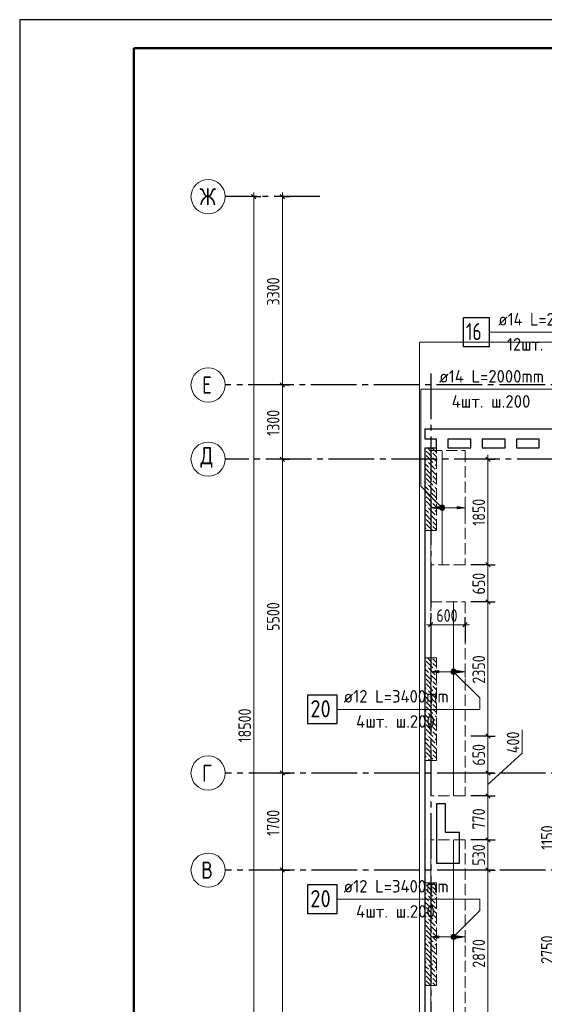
# Model space of a CAD drawing. Header units: millimetres. Extents: x 0 to 61017, y 0 to 42000.
# Tile 4 of 24: x 0 to 9188, y 24749 to 42000. Entities that reach past the tile are written whole.
import ezdxf

# ---------------------------------------------------------------- set-up
doc = ezdxf.new("R2010")
doc.units = ezdxf.units.MM
doc.linetypes.add('______2', pattern=[270, 200, -70])
doc.linetypes.add('______5', pattern=[1100, 800, -100, 100, -100])
for name, color, linetype, lineweight in [('Standard', 7, 'Continuous', 25), ('ДОП Верх по У', 7, 'Continuous', 25), ('ЖБ Пилон', 180, 'Continuous', 25), ('Оси', 40, '______5', 18), ('Позиционная метка номер позиции', 7, 'Continuous', 13), ('Примечания', 7, 'Continuous', 25)]:
    doc.layers.add(name, color=color, linetype=linetype, lineweight=lineweight)
doc.layers.add('ЖБ Перекрытие верхний уровень', color=7, linetype='Continuous', lineweight=25, true_color=0xe0e0ff)
doc.styles.add('GOST 2.304-81', font='txt')
doc.styles.add('ISOCPEUR', font='txt')

msp = doc.modelspace()

# ---------------------------------------------------------------- hatches: boundary and pattern name
at = {"layer": 'ДОП Верх по У', "linetype": 'Continuous', "lineweight": 13, "transparency": 33554687}
for points in [[(7340, 33430), (7200, 33450), (7340, 33470)], [(7340, 30557), (7200, 30577), (7340, 30597)], [(7340, 25910), (7200, 25930), (7340, 25950)]]:
    msp.add_hatch(color=7, dxfattribs=at).paths.add_polyline_path(points, flags=16)
for points in [[(7368, 33431), (7368, 33469), (7362, 33450)], [(7368, 33469), (7381, 33418), (7381, 33482)], [(7368, 33469), (7368, 33431), (7381, 33418)], [(7381, 33482), (7400, 33412), (7400, 33488)], [(7381, 33482), (7381, 33418), (7400, 33412)], [(7400, 33488), (7400, 33412), (7419, 33418)], [(7400, 33488), (7419, 33418), (7419, 33482)], [(7419, 33482), (7419, 33418), (7432, 33431)], [(7419, 33482), (7432, 33431), (7432, 33469)], [(7432, 33469), (7432, 33431), (7437, 33450)], [(7660, 33430), (7800, 33450), (7660, 33470)], [(7568, 30558), (7568, 30596), (7562, 30577)], [(7568, 30596), (7581, 30545), (7581, 30609)], [(7568, 30596), (7568, 30558), (7581, 30545)], [(7581, 30609), (7600, 30540), (7600, 30615)], [(7581, 30609), (7581, 30545), (7600, 30540)], [(7600, 30615), (7600, 30540), (7619, 30545)], [(7600, 30615), (7619, 30545), (7619, 30609)], [(7619, 30609), (7619, 30545), (7632, 30558)], [(7619, 30609), (7632, 30558), (7632, 30596)], [(7632, 30596), (7632, 30558), (7637, 30577)], [(7660, 30557), (7800, 30577), (7660, 30597)], [(7568, 25911), (7568, 25949), (7562, 25930)], [(7568, 25949), (7581, 25898), (7581, 25962)], [(7568, 25949), (7568, 25911), (7581, 25898)], [(7581, 25962), (7600, 25892), (7600, 25967)], [(7581, 25962), (7581, 25898), (7600, 25892)], [(7600, 25967), (7600, 25892), (7619, 25898)], [(7600, 25967), (7619, 25898), (7619, 25962)], [(7619, 25962), (7619, 25898), (7632, 25911)], [(7619, 25962), (7632, 25911), (7632, 25949)], [(7632, 25949), (7632, 25911), (7637, 25930)], [(7660, 25910), (7800, 25930), (7660, 25950)]]:
    msp.add_hatch(color=7, dxfattribs=at).paths.add_polyline_path(points)
at = {"layer": 'ЖБ Пилон', "linetype": 'Continuous', "lineweight": 18, "transparency": 33554687}
for points in [[(7100, 34467), (7103, 34463), (7100, 34460)], [(7100, 34387), (7103, 34383), (7100, 34380)], [(7210, 34423), (7217, 34430), (7223, 34423), (7217, 34417)], [(7210, 34343), (7217, 34350), (7223, 34343), (7217, 34337)], [(7300, 34500), (7297, 34497), (7294, 34500), (7300, 34500)], [(7130, 34263), (7137, 34270), (7143, 34263), (7137, 34257)], [(7250, 34223), (7257, 34230), (7263, 34223), (7257, 34217)], [(7100, 34067), (7103, 34063), (7100, 34060)], [(7100, 33987), (7103, 33983), (7100, 33980)], [(7170, 34143), (7177, 34150), (7183, 34143), (7177, 34137)], [(7210, 34023), (7217, 34030), (7223, 34023), (7217, 34017)], [(7290, 34103), (7297, 34110), (7300, 34107), (7300, 34100), (7297, 34097)], [(7130, 33863), (7137, 33870), (7143, 33863), (7137, 33857)], [(7210, 33943), (7217, 33950), (7223, 33943), (7217, 33937)], [(7250, 33823), (7257, 33830), (7263, 33823), (7257, 33817)], [(7100, 33667), (7103, 33663), (7100, 33660)], [(7170, 33743), (7177, 33750), (7183, 33743), (7177, 33737)], [(7290, 33703), (7297, 33710), (7300, 33707), (7300, 33700), (7297, 33697)], [(7100, 33587), (7103, 33583), (7100, 33580)], [(7130, 33463), (7137, 33470), (7143, 33463), (7137, 33457)], [(7210, 33623), (7217, 33630), (7223, 33623), (7217, 33617)], [(7210, 33543), (7217, 33550), (7223, 33543), (7217, 33537)], [(7170, 33343), (7177, 33350), (7183, 33343), (7177, 33337)], [(7250, 33423), (7257, 33430), (7263, 33423), (7257, 33417)], [(7290, 33303), (7297, 33310), (7300, 33307), (7300, 33300), (7297, 33297)], [(7100, 33267), (7103, 33263), (7100, 33260)], [(7100, 33187), (7103, 33183), (7100, 33180)], [(7210, 33223), (7217, 33230), (7223, 33223), (7217, 33217)], [(7210, 33143), (7217, 33150), (7223, 33143), (7217, 33137)], [(7130, 33063), (7137, 33070), (7143, 33063), (7137, 33057)], [(7100, 30787), (7103, 30783), (7100, 30780)], [(7210, 30743), (7217, 30750), (7223, 30743), (7217, 30737)], [(7220, 30820), (7217, 30817), (7214, 30820)], [(7130, 30663), (7137, 30670), (7143, 30663), (7137, 30657)], [(7170, 30543), (7177, 30550), (7183, 30543), (7177, 30537)], [(7250, 30623), (7257, 30630), (7263, 30623), (7257, 30617)], [(7100, 30467), (7103, 30463), (7100, 30460)], [(7100, 30387), (7103, 30383), (7100, 30380)], [(7210, 30423), (7217, 30430), (7223, 30423), (7217, 30417)], [(7290, 30503), (7297, 30510), (7300, 30507), (7300, 30500), (7297, 30497)], [(7130, 30263), (7137, 30270), (7143, 30263), (7137, 30257)], [(7210, 30343), (7217, 30350), (7223, 30343), (7217, 30337)], [(7250, 30223), (7257, 30230), (7263, 30223), (7257, 30217)], [(7100, 30067), (7103, 30063), (7100, 30060)], [(7170, 30143), (7177, 30150), (7183, 30143), (7177, 30137)], [(7210, 30023), (7217, 30030), (7223, 30023), (7217, 30017)], [(7290, 30103), (7297, 30110), (7300, 30107), (7300, 30100), (7297, 30097)], [(7100, 29987), (7103, 29983), (7100, 29980)], [(7130, 29863), (7137, 29870), (7143, 29863), (7137, 29857)], [(7210, 29943), (7217, 29950), (7223, 29943), (7217, 29937)], [(7170, 29743), (7177, 29750), (7183, 29743), (7177, 29737)], [(7250, 29823), (7257, 29830), (7263, 29823), (7257, 29817)], [(7290, 29703), (7297, 29710), (7300, 29707), (7300, 29700), (7297, 29697)], [(7100, 29667), (7103, 29663), (7100, 29660)], [(7100, 29587), (7103, 29583), (7100, 29580)], [(7210, 29623), (7217, 29630), (7223, 29623), (7217, 29617)], [(7210, 29543), (7217, 29550), (7223, 29543), (7217, 29537)], [(7130, 29463), (7137, 29470), (7143, 29463), (7137, 29457)], [(7170, 29343), (7177, 29350), (7183, 29343), (7177, 29337)], [(7250, 29423), (7257, 29430), (7263, 29423), (7257, 29417)], [(7100, 29267), (7103, 29263), (7100, 29260)], [(7100, 29187), (7103, 29183), (7100, 29180)], [(7210, 29223), (7217, 29230), (7223, 29223), (7217, 29217)], [(7290, 29303), (7297, 29310), (7300, 29307), (7300, 29300), (7297, 29297)], [(7130, 29063), (7137, 29070), (7143, 29063), (7137, 29057)], [(7210, 29143), (7217, 29150), (7223, 29143), (7217, 29137)], [(7250, 29023), (7257, 29030), (7263, 29023), (7260, 29020), (7254, 29020)], [(7100, 26867), (7103, 26863), (7100, 26860)], [(7100, 26787), (7103, 26783), (7100, 26780)], [(7210, 26823), (7217, 26830), (7223, 26823), (7217, 26817)], [(7210, 26743), (7217, 26750), (7223, 26743), (7217, 26737)], [(7130, 26663), (7137, 26670), (7143, 26663), (7137, 26657)], [(7250, 26623), (7257, 26630), (7263, 26623), (7257, 26617)], [(7100, 26467), (7103, 26463), (7100, 26460)], [(7170, 26543), (7177, 26550), (7183, 26543), (7177, 26537)], [(7210, 26423), (7217, 26430), (7223, 26423), (7217, 26417)], [(7290, 26503), (7297, 26510), (7300, 26507), (7300, 26500), (7297, 26497)], [(7100, 26387), (7103, 26383), (7100, 26380)], [(7130, 26263), (7137, 26270), (7143, 26263), (7137, 26257)], [(7210, 26343), (7217, 26350), (7223, 26343), (7217, 26337)], [(7250, 26223), (7257, 26230), (7263, 26223), (7257, 26217)], [(7100, 26067), (7103, 26063), (7100, 26060)], [(7170, 26143), (7177, 26150), (7183, 26143), (7177, 26137)], [(7290, 26103), (7297, 26110), (7300, 26107), (7300, 26100), (7297, 26097)], [(7100, 25987), (7103, 25983), (7100, 25980)], [(7210, 26023), (7217, 26030), (7223, 26023), (7217, 26017)], [(7210, 25943), (7217, 25950), (7223, 25943), (7217, 25937)], [(7130, 25863), (7137, 25870), (7143, 25863), (7137, 25857)], [(7170, 25743), (7177, 25750), (7183, 25743), (7177, 25737)], [(7250, 25823), (7257, 25830), (7263, 25823), (7257, 25817)], [(7290, 25703), (7297, 25710), (7300, 25707), (7300, 25700), (7297, 25697)], [(7100, 25667), (7103, 25663), (7100, 25660)], [(7100, 25587), (7103, 25583), (7100, 25580)], [(7210, 25623), (7217, 25630), (7223, 25623), (7217, 25617)], [(7210, 25543), (7217, 25550), (7223, 25543), (7217, 25537)], [(7130, 25463), (7137, 25470), (7143, 25463), (7137, 25457)], [(7250, 25423), (7257, 25430), (7263, 25423), (7257, 25417)], [(7100, 25267), (7103, 25263), (7100, 25260)], [(7100, 25187), (7103, 25183), (7100, 25180)], [(7170, 25343), (7177, 25350), (7183, 25343), (7177, 25337)], [(7210, 25223), (7217, 25230), (7223, 25223), (7217, 25217)], [(7290, 25303), (7297, 25310), (7300, 25307), (7300, 25300), (7297, 25297)], [(7210, 25143), (7217, 25150), (7223, 25143), (7217, 25137)]]:
    msp.add_hatch(color=7, dxfattribs=at).paths.add_polyline_path(points, flags=16)
at = {"layer": 'Позиционная метка номер позиции', "linetype": 'Continuous', "lineweight": 13, "transparency": 33554687}
for points in [[(7368, 33418), (7411, 33493), (7357, 33439)], [(7357, 33439), (7411, 33493), (7389, 33493)], [(7357, 33439), (7389, 33493), (7357, 33461)], [(7357, 33461), (7389, 33493), (7368, 33482)], [(7368, 33418), (7432, 33482), (7411, 33493)], [(7389, 33407), (7432, 33482), (7368, 33418)], [(7389, 33407), (7443, 33461), (7432, 33482)], [(7411, 33407), (7443, 33461), (7389, 33407)], [(7411, 33407), (7443, 33439), (7443, 33461)], [(7443, 33439), (7411, 33407), (7432, 33418)], [(7557, 30588), (7589, 30620), (7568, 30609)], [(7589, 30620), (7557, 30588), (7557, 30566)], [(7589, 30620), (7557, 30566), (7611, 30620)], [(7611, 30620), (7557, 30566), (7568, 30545)], [(7611, 30620), (7568, 30545), (7632, 30609)], [(7632, 30609), (7568, 30545), (7589, 30534)], [(7632, 30609), (7589, 30534), (7643, 30588)], [(7643, 30588), (7589, 30534), (7611, 30534)], [(7643, 30588), (7611, 30534), (7643, 30566)], [(7643, 30566), (7611, 30534), (7632, 30545)], [(7557, 25941), (7632, 25898), (7568, 25962)], [(7557, 25919), (7611, 25887), (7557, 25941)], [(7557, 25941), (7611, 25887), (7632, 25898)], [(7589, 25887), (7557, 25919), (7568, 25898)], [(7557, 25919), (7589, 25887), (7611, 25887)], [(7568, 25962), (7643, 25919), (7589, 25973)], [(7568, 25962), (7632, 25898), (7643, 25919)], [(7589, 25973), (7643, 25919), (7643, 25941)], [(7589, 25973), (7643, 25941), (7611, 25973)], [(7611, 25973), (7643, 25941), (7632, 25962)]]:
    msp.add_hatch(color=7, dxfattribs=at).paths.add_polyline_path(points)

# ---------------------------------------------------------------- linework, layer by layer
at = {"layer": 'Standard', "color": 251, "linetype": 'Continuous', "lineweight": -3, "true_color": 0x656565, "transparency": 33554687}
for p, q in [((4100, 38900), (3975, 38900)), ((4100, 38900), (4225, 38900)), ((4100, 38900), (4100, 38900)), ((4600, 38900), (4475, 38900)), ((4600, 38900), (4725, 38900)), ((4600, 38900), (4600, 38900)), ((4600, 35600), (4475, 35600)), ((4600, 35600), (4725, 35600)), ((4600, 35600), (4600, 35600)), ((4600, 34300), (4475, 34300)), ((4600, 34300), (4725, 34300)), ((4600, 34300), (4600, 34300)), ((8200, 34300), (8075, 34300)), ((8200, 34300), (8325, 34300)), ((8200, 34300), (8200, 34300)), ((8200, 32450), (8075, 32450)), ((8200, 32450), (8325, 32450)), ((8200, 31800), (8075, 31800)), ((8200, 31800), (8325, 31800)), ((7200, 31400), (7200, 31525)), ((7200, 31400), (7200, 31275)), ((7200, 31400), (7200, 31100)), ((7800, 31400), (7800, 31525)), ((7800, 31400), (7800, 31275)), ((7800, 31400), (7800, 31100)), ((8200, 29450), (8075, 29450)), ((8200, 29450), (8325, 29450)), ((4600, 28800), (4475, 28800)), ((4600, 28800), (4725, 28800)), ((4600, 28800), (4600, 28800)), ((8200, 28800), (8075, 28800)), ((8200, 28800), (8325, 28800)), ((8200, 28800), (8200, 28800)), ((8200, 28400), (8075, 28400)), ((8200, 28400), (8325, 28400)), ((8200, 27630), (8075, 27630)), ((8200, 27630), (8325, 27630)), ((4600, 27100), (4475, 27100)), ((4600, 27100), (4725, 27100)), ((4600, 27100), (4600, 27100)), ((8200, 27100), (8075, 27100)), ((8200, 27100), (8325, 27100)), ((8200, 27100), (8200, 27100))]:
    msp.add_line(p, q, dxfattribs=at)
at = {"layer": 'Standard', "color": 7, "linetype": 'Continuous', "lineweight": 25, "transparency": 33554687}
for p, q in [((4137, 38862), (4062, 38938)), ((4637, 38862), (4562, 38938)), ((4637, 35562), (4562, 35638)), ((7100, 34650), (7100, 34830)), ((7100, 34830), (13380, 34830)), ((7300, 34650), (7100, 34650)), ((7300, 34500), (7300, 34650)), ((7500, 34650), (7500, 34500)), ((7900, 34650), (7500, 34650)), ((7900, 34500), (7900, 34650)), ((8100, 34650), (8100, 34500)), ((8500, 34650), (8100, 34650)), ((8500, 34500), (8500, 34650)), ((8700, 34650), (8700, 34500)), ((9100, 34650), (8700, 34650)), ((9100, 34500), (9100, 34650)), ((4637, 34262), (4562, 34338)), ((7100, 19870), (7100, 34500)), ((7100, 34500), (7300, 34500)), ((7500, 34500), (7900, 34500)), ((8100, 34500), (8500, 34500)), ((8162, 34338), (8237, 34262)), ((8700, 34500), (9100, 34500)), ((8162, 32488), (8237, 32412)), ((8162, 31838), (8237, 31762)), ((7162, 31362), (7237, 31438)), ((7762, 31362), (7837, 31438)), ((8162, 29487), (8237, 29412)), ((4637, 28763), (4562, 28838)), ((8162, 28838), (8237, 28762)), ((8162, 28438), (8237, 28362)), ((7300, 28260), (7300, 27220)), ((7460, 28260), (7300, 28260)), ((7460, 27760), (7460, 28260)), ((7700, 27760), (7460, 27760)), ((7700, 27220), (7700, 27760)), ((8162, 27667), (8237, 27592)), ((4637, 27063), (4562, 27138)), ((7300, 27220), (7700, 27220)), ((8162, 27138), (8237, 27063))]:
    msp.add_line(p, q, dxfattribs=at)
at = {"layer": 'Standard', "color": 7, "linetype": 'Continuous', "lineweight": 13, "transparency": 33554687}
for p, q in [((4100, 38900), (4100, 38975)), ((4600, 38900), (4600, 38975)), ((4600, 35600), (4600, 38900)), ((4600, 34300), (4600, 35600)), ((8200, 34300), (8200, 34375)), ((4600, 28800), (4600, 34300)), ((8200, 31800), (8200, 29450)), ((7200, 31400), (7125, 31400)), ((7200, 31400), (7800, 31400)), ((7800, 31400), (7875, 31400)), ((8800, 29150), (8800, 29557)), ((8200, 29450), (8200, 28800)), ((8200, 28600), (8800, 29150)), ((4600, 27100), (4600, 28800)), ((8200, 28800), (8200, 28400)), ((8200, 28400), (8200, 27630)), ((8200, 27630), (8200, 27100)), ((4600, 21600), (4600, 27100)), ((8200, 27100), (8200, 24230))]:
    msp.add_line(p, q, dxfattribs=at)
msp.add_lwpolyline([(0, 0), (59400, 0), (59400, 42000), (0, 42000), (0, 0)], close=True, dxfattribs=at)
at = {"layer": 'Standard', "color": 7, "linetype": 'Continuous', "lineweight": -3, "transparency": 33554687}
msp.add_lwpolyline([(0, 42000), (0, 0), (59400, 0), (59400, 42000), (0, 42000)], dxfattribs=at)
at = {"layer": 'Standard', "color": 7, "linetype": 'Continuous', "lineweight": 25, "transparency": 33554687}
msp.add_lwpolyline([(0, 42000), (0, 0), (59400, 0), (59400, 42000), (0, 42000)], dxfattribs=at)
at = {"layer": 'Standard', "color": 7, "linetype": 'Continuous', "lineweight": 18, "transparency": 33554687}
msp.add_lwpolyline([(59400, 42000), (0, 42000), (0, 0), (59400, 0), (59400, 42000)], dxfattribs=at)
at = {"layer": 'Standard', "color": 7, "linetype": 'Continuous', "lineweight": 13, "transparency": 33554687}
for points in [[(59400, 42000), (0, 42000), (0, 0), (59400, 0), (59400, 42000)], [(4100, 20400), (4100, 29236), (4100, 29236), (4100, 38900)], [(8200, 34300), (8200, 33029), (8200, 33029), (8200, 32764), (8200, 32764), (8200, 32450)], [(8200, 32450), (8200, 32443), (8200, 32443), (8200, 31800)]]:
    msp.add_lwpolyline(points, dxfattribs=at)
at = {"layer": 'Standard', "color": 7, "linetype": 'Continuous', "lineweight": 50, "transparency": 33554687}
msp.add_lwpolyline([(2000, 41500), (58900, 41500), (58900, 500), (2000, 500), (2000, 41500)], close=True, dxfattribs=at)
at = {"layer": 'Standard', "color": 254, "linetype": 'Continuous', "lineweight": 18, "true_color": 0xc4c4ff, "transparency": 33554687}
msp.add_lwpolyline([(7000, 19770), (49810, 19770), (49810, 36350), (7000, 36350), (7000, 19770)], dxfattribs=at)
at = {"layer": 'Standard', "color": 251, "linetype": 'Continuous', "lineweight": -3, "true_color": 0x656565, "transparency": 33554687}
for points in [[(8200, 32450), (8183, 32450), (8183, 32450), (8183, 32450), (8183, 32450), (8183, 32450), (8183, 32450), (8183, 32450), (8183, 32450), (8183, 32450), (8183, 32450), (8183, 32450), (8183, 32450), (8183, 32450), (8183, 32450), (7900, 32450)], [(8200, 31800), (8183, 31800), (8183, 31800), (8183, 31800), (8183, 31800), (8183, 31800), (8183, 31800), (8183, 31800), (8183, 31800), (8183, 31800), (8183, 31800), (8183, 31800), (8183, 31800), (7900, 31800)], [(8200, 29450), (8183, 29450), (8183, 29450), (8183, 29450), (8183, 29450), (8183, 29450), (8183, 29450), (8183, 29450), (8183, 29450), (8183, 29450), (8183, 29450), (7900, 29450)], [(8200, 28400), (8183, 28400), (8183, 28400), (8183, 28400), (8183, 28400), (8183, 28400), (8183, 28400), (8183, 28400), (8183, 28400), (7900, 28400)], [(8200, 27630), (8183, 27630), (8183, 27630), (8183, 27630), (8183, 27630), (8183, 27630), (8183, 27630), (7900, 27630)]]:
    msp.add_lwpolyline(points, dxfattribs=at)
at = {"layer": 'ДОП Верх по У', "color": 7, "linetype": 'Continuous', "lineweight": 13, "transparency": 33554687}
for p, q in [((8361, 36525), (10425, 36525)), ((7325, 35525), (9433, 35525)), ((5652, 29917), (7760, 29917)), ((5652, 26590), (7760, 26590))]:
    msp.add_line(p, q, dxfattribs=at)
at = {"layer": 'ДОП Верх по У', "color": 7, "linetype": 'Continuous', "lineweight": 18, "transparency": 33554687}
for p, q in [((7400, 34443), (7400, 32457)), ((7600, 31794), (7600, 28406)), ((7600, 27624), (7600, 24236))]:
    msp.add_line(p, q, dxfattribs=at)
at = {"layer": 'ДОП Верх по У', "color": 251, "linetype": 'Continuous', "lineweight": 13, "true_color": 0x494949, "transparency": 33554687}
for p, q in [((7200, 33450), (7200, 33550)), ((7200, 33450), (7340, 33470)), ((7340, 33470), (7340, 33430)), ((7400, 33488), (7400, 33488)), ((7800, 33450), (7660, 33470)), ((7660, 33470), (7660, 33430)), ((7800, 33450), (7800, 33550)), ((7340, 33430), (7200, 33450)), ((7200, 33450), (7200, 33350)), ((7200, 33450), (7200, 33450)), ((7340, 33450), (7370, 33450)), ((7400, 33412), (7400, 33412)), ((7430, 33450), (7660, 33450)), ((7660, 33430), (7800, 33450)), ((7800, 33450), (7800, 33350)), ((7800, 33450), (7800, 33450)), ((7200, 30577), (7200, 30677)), ((7200, 30577), (7340, 30597)), ((7340, 30557), (7200, 30577)), ((7200, 30577), (7200, 30477)), ((7200, 30577), (7200, 30577)), ((7340, 30597), (7340, 30557)), ((7340, 30577), (7570, 30577)), ((7600, 30615), (7600, 30615)), ((7600, 30540), (7600, 30540)), ((7630, 30577), (7660, 30577)), ((7800, 30577), (7660, 30597)), ((7660, 30597), (7660, 30557)), ((7660, 30557), (7800, 30577)), ((7800, 30577), (7800, 30677)), ((7800, 30577), (7800, 30477)), ((7800, 30577), (7800, 30577)), ((7200, 25930), (7200, 26030)), ((7200, 25930), (7340, 25950)), ((7340, 25910), (7200, 25930)), ((7200, 25930), (7200, 25830)), ((7200, 25930), (7200, 25930)), ((7340, 25950), (7340, 25910)), ((7340, 25930), (7570, 25930)), ((7600, 25967), (7600, 25967)), ((7600, 25892), (7600, 25892)), ((7630, 25930), (7660, 25930)), ((7800, 25930), (7660, 25950)), ((7660, 25950), (7660, 25910)), ((7660, 25910), (7800, 25930)), ((7800, 25930), (7800, 26030)), ((7800, 25930), (7800, 25830)), ((7800, 25930), (7800, 25930))]:
    msp.add_line(p, q, dxfattribs=at)
at = {"layer": 'ДОП Верх по У', "color": 7, "linetype": 'Continuous', "lineweight": 25, "transparency": 33554687}
for points in [[(7765, 36275), (8225, 36275), (8225, 36775), (7765, 36775), (7765, 36275)], [(5040, 29667), (5560, 29667), (5560, 30167), (5040, 30167), (5040, 29667)], [(5040, 26340), (5560, 26340), (5560, 26840), (5040, 26840), (5040, 26340)]]:
    msp.add_lwpolyline(points, dxfattribs=at)
at = {"layer": 'ДОП Верх по У', "color": 251, "linetype": 'Continuous', "lineweight": 13, "true_color": 0x494949, "transparency": 33554687}
for centre in [(7400, 33450), (7600, 30577), (7600, 25930)]:
    msp.add_circle(centre, 37.5, dxfattribs=at)
at = {"layer": 'ЖБ Перекрытие верхний уровень', "color": 7, "linetype": 'Continuous', "lineweight": 18, "transparency": 33554687}
for p, q in [((13380, 34830), (7100, 34830)), ((7100, 34830), (7100, 34650)), ((7100, 34650), (7300, 34650)), ((7300, 34650), (7300, 34500)), ((7500, 34500), (7500, 34650)), ((7500, 34650), (7900, 34650)), ((7900, 34650), (7900, 34500)), ((8100, 34650), (8500, 34650)), ((8100, 34500), (8100, 34650)), ((8500, 34650), (8500, 34500)), ((8700, 34500), (8700, 34650)), ((8700, 34650), (9100, 34650)), ((9100, 34650), (9100, 34500)), ((7300, 34500), (7100, 34500)), ((7100, 34500), (7100, 19870)), ((7900, 34500), (7500, 34500)), ((8500, 34500), (8100, 34500)), ((9100, 34500), (8700, 34500)), ((7460, 28260), (7300, 28260)), ((7300, 28260), (7300, 27760)), ((7460, 27760), (7460, 28260)), ((7300, 27760), (7300, 27220)), ((7700, 27760), (7460, 27760)), ((7700, 27220), (7700, 27760)), ((7300, 27220), (7700, 27220))]:
    msp.add_line(p, q, dxfattribs=at)
at = {"layer": 'ЖБ Пилон', "color": 253, "linetype": '______2', "lineweight": 13, "true_color": 0xa0a0a0, "transparency": 33554687}
for p, q in [((7100, 34500), (7100, 33050)), ((7300, 34500), (7100, 34500)), ((7300, 33050), (7300, 34500)), ((7100, 33050), (7300, 33050)), ((7100, 30820), (7100, 29020)), ((7300, 30820), (7100, 30820)), ((7300, 29020), (7300, 30820)), ((7100, 29020), (7300, 29020)), ((7100, 26880), (7100, 25080)), ((7300, 26880), (7100, 26880)), ((7300, 25080), (7300, 26880)), ((7100, 25080), (7300, 25080))]:
    msp.add_line(p, q, dxfattribs=at)
at = {"layer": 'ЖБ Пилон', "color": 9, "linetype": 'Continuous', "lineweight": 18, "true_color": 0xc7c7c7, "transparency": 33554687}
for p, q in [((7157, 34403), (7117, 34443)), ((7117, 34363), (7237, 34243)), ((7140, 34500), (7197, 34443)), ((7197, 34363), (7157, 34403)), ((7300, 34420), (7220, 34500)), ((7237, 34403), (7300, 34340)), ((7100, 34300), (7117, 34283)), ((7100, 34220), (7157, 34163)), ((7157, 34243), (7277, 34123)), ((7237, 34323), (7300, 34260)), ((7300, 34180), (7277, 34203)), ((7100, 34140), (7197, 34043)), ((7157, 34003), (7117, 34043)), ((7197, 33963), (7157, 34003)), ((7300, 34020), (7197, 34123)), ((7237, 34003), (7300, 33940)), ((7100, 33900), (7117, 33883)), ((7100, 33820), (7157, 33763)), ((7117, 33963), (7237, 33843)), ((7157, 33843), (7277, 33723)), ((7237, 33923), (7300, 33860)), ((7100, 33740), (7197, 33643)), ((7157, 33603), (7117, 33643)), ((7300, 33620), (7197, 33723)), ((7300, 33780), (7277, 33803)), ((7100, 33500), (7117, 33483)), ((7117, 33563), (7237, 33443)), ((7197, 33563), (7157, 33603)), ((7237, 33603), (7300, 33540)), ((7237, 33523), (7300, 33460)), ((7100, 33420), (7157, 33363)), ((7100, 33340), (7197, 33243)), ((7157, 33443), (7277, 33323)), ((7300, 33220), (7197, 33323)), ((7300, 33380), (7277, 33403)), ((7157, 33203), (7117, 33243)), ((7117, 33163), (7230, 33050)), ((7197, 33163), (7157, 33203)), ((7237, 33203), (7300, 33140)), ((7237, 33123), (7300, 33060)), ((7100, 33100), (7117, 33083)), ((7117, 30763), (7237, 30643)), ((7157, 30803), (7140, 30820)), ((7197, 30763), (7157, 30803)), ((7237, 30803), (7300, 30740)), ((7237, 30723), (7300, 30660)), ((7100, 30700), (7117, 30683)), ((7100, 30620), (7157, 30563)), ((7100, 30540), (7197, 30443)), ((7157, 30643), (7277, 30523)), ((7300, 30580), (7277, 30603)), ((7157, 30403), (7117, 30443)), ((7117, 30363), (7237, 30243)), ((7197, 30363), (7157, 30403)), ((7300, 30420), (7197, 30523)), ((7237, 30403), (7300, 30340)), ((7100, 30300), (7117, 30283)), ((7100, 30220), (7157, 30163)), ((7157, 30243), (7277, 30123)), ((7237, 30323), (7300, 30260)), ((7300, 30180), (7277, 30203)), ((7100, 30140), (7197, 30043)), ((7157, 30003), (7117, 30043)), ((7300, 30020), (7197, 30123)), ((7100, 29900), (7117, 29883)), ((7117, 29963), (7237, 29843)), ((7197, 29963), (7157, 30003)), ((7237, 30003), (7300, 29940)), ((7237, 29923), (7300, 29860)), ((7100, 29820), (7157, 29763)), ((7100, 29740), (7197, 29643)), ((7157, 29843), (7277, 29723)), ((7300, 29620), (7197, 29723)), ((7300, 29780), (7277, 29803)), ((7100, 29500), (7117, 29483)), ((7157, 29603), (7117, 29643)), ((7117, 29563), (7237, 29443)), ((7197, 29563), (7157, 29603)), ((7237, 29603), (7300, 29540)), ((7237, 29523), (7300, 29460)), ((7100, 29420), (7157, 29363)), ((7100, 29340), (7197, 29243)), ((7157, 29443), (7277, 29323)), ((7300, 29380), (7277, 29403)), ((7157, 29203), (7117, 29243)), ((7117, 29163), (7237, 29043)), ((7197, 29163), (7157, 29203)), ((7300, 29220), (7197, 29323)), ((7237, 29203), (7300, 29140)), ((7100, 29100), (7117, 29083)), ((7100, 29020), (7100, 29020)), ((7157, 29043), (7180, 29020)), ((7237, 29123), (7300, 29060)), ((7157, 26803), (7117, 26843)), ((7117, 26763), (7237, 26643)), ((7197, 26763), (7157, 26803)), ((7160, 26880), (7197, 26843)), ((7237, 26803), (7300, 26740)), ((7300, 26820), (7240, 26880)), ((7100, 26700), (7117, 26683)), ((7100, 26620), (7157, 26563)), ((7157, 26643), (7277, 26523)), ((7237, 26723), (7300, 26660)), ((7300, 26580), (7277, 26603)), ((7100, 26540), (7197, 26443)), ((7157, 26403), (7117, 26443)), ((7197, 26363), (7157, 26403)), ((7300, 26420), (7197, 26523)), ((7237, 26403), (7300, 26340)), ((7100, 26300), (7117, 26283)), ((7117, 26363), (7237, 26243)), ((7157, 26243), (7277, 26123)), ((7237, 26323), (7300, 26260)), ((7100, 26220), (7157, 26163)), ((7100, 26140), (7197, 26043)), ((7300, 26020), (7197, 26123)), ((7300, 26180), (7277, 26203)), ((7100, 25900), (7117, 25883)), ((7157, 26003), (7117, 26043)), ((7117, 25963), (7237, 25843)), ((7197, 25963), (7157, 26003)), ((7237, 26003), (7300, 25940)), ((7237, 25923), (7300, 25860)), ((7100, 25820), (7157, 25763)), ((7100, 25740), (7197, 25643)), ((7157, 25843), (7277, 25723)), ((7300, 25620), (7197, 25723)), ((7300, 25780), (7277, 25803)), ((7157, 25603), (7117, 25643)), ((7117, 25563), (7237, 25443)), ((7197, 25563), (7157, 25603)), ((7237, 25603), (7300, 25540)), ((7100, 25500), (7117, 25483)), ((7100, 25420), (7157, 25363)), ((7157, 25443), (7277, 25323)), ((7237, 25523), (7300, 25460)), ((7300, 25380), (7277, 25403)), ((7100, 25340), (7197, 25243)), ((7157, 25203), (7117, 25243)), ((7197, 25163), (7157, 25203)), ((7300, 25220), (7197, 25323)), ((7237, 25203), (7300, 25140)), ((7100, 25100), (7117, 25083)), ((7117, 25163), (7200, 25080)), ((7237, 25123), (7280, 25080))]:
    msp.add_line(p, q, dxfattribs=at)
at = {"layer": 'Оси', "color": 8, "linetype": '______5', "lineweight": -3, "transparency": 33554687}
for p, q in [((5254, 38900), (3600, 38900)), ((7200, 35800), (7200, 15970)), ((43300, 35600), (3600, 35600)), ((50210, 34300), (3600, 34300)), ((50210, 34300), (3600, 34300)), ((49910, 28800), (3600, 28800)), ((49910, 27100), (3600, 27100))]:
    msp.add_line(p, q, dxfattribs=at)
at = {"layer": 'Оси', "color": 7, "linetype": 'Continuous', "lineweight": 13, "transparency": 33554687}
for centre in [(3300, 38900), (3300, 35600), (3300, 34300), (3300, 34300), (3300, 28800), (3300, 27100)]:
    msp.add_circle(centre, 300, dxfattribs=at)
at = {"layer": 'Позиционная метка номер позиции', "color": 7, "linetype": 'Continuous', "lineweight": 13, "transparency": 33554687}
for p, q in [((7368, 33482), (7368, 33482)), ((7432, 33482), (7432, 33482)), ((7368, 33418), (7368, 33418)), ((7432, 33418), (7432, 33418)), ((7568, 30609), (7568, 30609)), ((7568, 30545), (7568, 30545)), ((7632, 30609), (7632, 30609)), ((7632, 30545), (7632, 30545)), ((7568, 25962), (7568, 25962)), ((7568, 25898), (7568, 25898)), ((7632, 25962), (7632, 25962)), ((7632, 25898), (7632, 25898))]:
    msp.add_line(p, q, dxfattribs=at)
for points in [[(10350, 33819), (10725, 34194), (10725, 36525), (8225, 36525)], [(7400, 33450), (7025, 33825), (7025, 35525), (9525, 35525)], [(7600, 30577), (8060, 30117), (8060, 29917), (5560, 29917)], [(7600, 25930), (8060, 26390), (8060, 26590), (5560, 26590)]]:
    msp.add_lwpolyline(points, dxfattribs=at)
for centre in [(7400, 33450), (7600, 30577), (7600, 25930)]:
    msp.add_circle(centre, 45, dxfattribs=at)
at = {"layer": 'Примечания', "color": 7, "linetype": '______2', "lineweight": 18, "transparency": 33554687}
for p, q in [((7200, 34450), (7800, 34450)), ((7200, 32450), (7200, 34450)), ((7800, 34450), (7800, 32450)), ((7800, 32450), (7200, 32450)), ((7200, 31800), (7800, 31800)), ((7200, 28400), (7200, 31800)), ((7800, 31800), (7800, 28400)), ((7800, 28400), (7200, 28400)), ((7800, 27630), (7200, 27630)), ((7200, 27630), (7200, 24230)), ((7800, 24230), (7800, 27630))]:
    msp.add_line(p, q, dxfattribs=at)

# ---------------------------------------------------------------- texts
at = {"layer": 'Standard', "color": 7, "linetype": 'Continuous', "lineweight": 25, "transparency": 33554687, "char_height": 220, "attachment_point": 7, "rotation": 90, "style": 'GOST 2.304-81'}
for s, insert, width in [('3300', (4550, 36992), 641.47), ('1300', (4550, 34708), 610.16), ('1850', (8150, 33133), 610.16), ('650', (8150, 31930), 516.38), ('5500', (4550, 31292), 641.48), ('2350', (8150, 30367), 641.48), ('18500', (4050, 29337), 750.83), ('400', (8750, 29150), 531.96), ('650', (8150, 28930), 516.38), ('1700', (4550, 27700), 625.74), ('770', (8150, 27812), 531.97), ('1150', (9350, 27456), 563.28), ('530', (8150, 27177), 500.83), ('2750', (9350, 25459), 657.05), ('2870', (8150, 25391), 672.63)]:
    msp.add_mtext(s, dxfattribs=dict(at, insert=insert, width=width))
at = {"layer": 'Standard', "color": 7, "linetype": 'Continuous', "lineweight": 25, "transparency": 33554687, "insert": (7297, 31450), "char_height": 220, "width": 531.97, "attachment_point": 7, "style": 'GOST 2.304-81'}
msp.add_mtext('600', dxfattribs=at)
at = {"layer": 'ДОП Верх по У', "color": 7, "linetype": 'Continuous', "lineweight": 13, "transparency": 33554687, "attachment_point": 7, "style": 'ISOCPEUR'}
for s, insert, char_height, width in [('\\W0.94;ø14 L=2170mm ', (8381, 36642), 220, 2126.49), ('\\W0.75;16', (7815, 36385), 300, 472.27), ('\\W0.95;12шт. ш.200 ', (8535, 36202), 220, 1819.89), ('\\W0.96;ø14 L=2000mm ', (7345, 35642), 220, 2172.61), ('\\W0.97;4шт. ш.200 ', (7565, 35202), 220, 1734.41), ('\\W0.96;ø12 L=3400mm ', (5672, 30035), 220, 2172.62), ('\\W0.87;20', (5090, 29777), 300, 550.81), ('\\W0.97;4шт. ш.200 ', (5892, 29595), 220, 1734.41), ('\\W0.96;ø12 L=3400mm ', (5672, 26707), 220, 2172.62), ('\\W0.87;20', (5090, 26450), 300, 550.81), ('\\W0.97;4шт. ш.200 ', (5892, 26267), 220, 1734.41)]:
    msp.add_mtext(s, dxfattribs=dict(at, insert=insert, char_height=char_height, width=width))
at = {"layer": 'Оси', "color": 7, "linetype": 'Continuous', "lineweight": 25, "transparency": 33554687, "char_height": 300, "attachment_point": 7, "style": 'ISOCPEUR'}
for s, insert, width in [('\\W0.83;Ж', (3150, 38750), 425), ('\\W0.78;Е', (3195, 35450), 326.43), ('\\W0.82;Д', (3165, 34150), 392.65), ('\\W0.78;Г', (3195, 28650), 326.43), ('\\W0.80;В', (3180, 26950), 359.83)]:
    msp.add_mtext(s, dxfattribs=dict(at, insert=insert, width=width))

doc.saveas('drawing.dxf')
